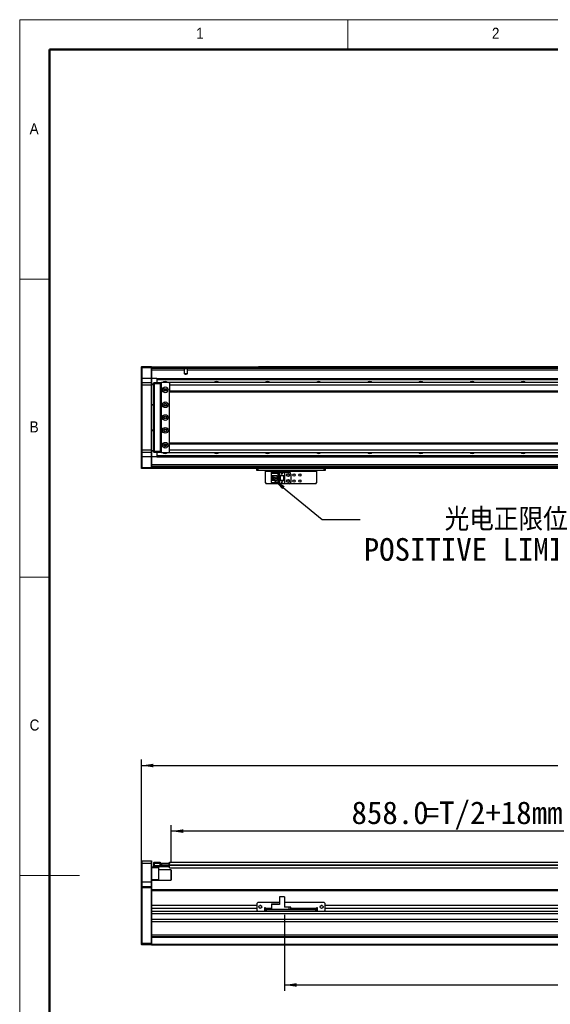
# Model space of a CAD drawing. Header units: millimetres. Extents: x 35 to 2905, y 35 to 2044.
# Tile 2 of 6: x 35 to 658, y 888 to 2044. Entities that reach past the tile are written whole.
import ezdxf

# ---------------------------------------------------------------- set-up
doc = ezdxf.new("R2010")
doc.units = ezdxf.units.MM
doc.header["$LTSCALE"] = 7
doc.layers.add('DIMNS', color=7, linetype='Continuous')
doc.styles.add('SLDTEXTSTYLE1', font='Gothic.ttf', dxfattribs={"width": 0.913})
doc.styles.add('SLDTEXTSTYLE8', font='txt')
doc.styles.add('SLDTEXTSTYLE9', font='txt', dxfattribs={"bigfont": 'bigfont'})
doc.dimstyles.new('SLDDIMSTYLE0', dxfattribs={"dimtxt": 26.6, "dimasz": 14, "dimexe": 0, "dimexo": 0.0625, "dimgap": 6.65, "dimtad": 2, "dimdec": 1, "dimrnd": 1e-09, "dimzin": 4, "dimdsep": 46, "dimtxsty": 'SLDTEXTSTYLE8', "dimsah": 1, "dimcen": 0.09, "dimadec": 0, "dimazin": 1, "dimtfac": 1, "dimtdec": 1, "dimtofl": 0, "dimtmove": 0, "dimatfit": 3, "dimfxl": 0, "dimfrac": 2, "dimtolj": 1, "dimtzin": 12, "dimarcsym": 0})
doc.dimstyles.new('SLDDIMSTYLE3', dxfattribs={"dimtxt": 0.18, "dimasz": 14, "dimexe": 0, "dimexo": 0.0625, "dimgap": 0, "dimtad": 0, "dimtih": 1, "dimtoh": 1, "dimdec": 0, "dimrnd": 1e-09, "dimzin": 0, "dimdsep": 46, "dimtxsty": 'Standard', "dimsah": 1, "dimcen": 0.09, "dimadec": 0, "dimazin": 0, "dimtfac": 14, "dimtdec": 0, "dimtofl": 0, "dimtmove": 0, "dimatfit": 3, "dimfxl": 0, "dimfrac": 2, "dimtolj": 1, "dimtzin": 0, "dimarcsym": 0})

# ---------------------------------------------------------------- blocks, each defined once
blk = doc.blocks.new('_D')
at = {"layer": 'DIMNS'}
for p, q in [((177.9, 1033.9), (177.9, 1175.5)), ((177.9, 1168.5), (2213.9, 1168.5)), ((2213.9, 1033.9), (2213.9, 1175.5))]:
    blk.add_line(p, q, dxfattribs=at)
for points in [[(177.9, 1168.5), (191.9, 1166.4), (191.9, 1170.6)], [(2213.9, 1168.5), (2199.9, 1170.6), (2199.9, 1166.4)]]:
    blk.add_solid(points, dxfattribs=at)
at = {"layer": 'DIMNS', "insert": (1130.5, 1203.5), "char_height": 26.6, "attachment_point": 1, "style": 'SLDTEXTSTYLE8'}
blk.add_mtext('2036.0', dxfattribs=at)
blk = doc.blocks.new('_D_1')
at = {"layer": 'DIMNS'}
for p, q in [((212.9, 1054.6), (212.9, 1098.5)), ((1070.9, 1061.4), (1070.9, 1098.5)), ((1070.9, 1091.5), (212.9, 1091.5))]:
    blk.add_line(p, q, dxfattribs=at)
for points in [[(212.9, 1091.5), (226.9, 1089.4), (226.9, 1093.6)], [(1070.9, 1091.5), (1056.9, 1093.6), (1056.9, 1089.4)]]:
    blk.add_solid(points, dxfattribs=at)
at = {"layer": 'DIMNS', "char_height": 26.6, "attachment_point": 1, "style": 'SLDTEXTSTYLE8'}
for s, insert in [('858.0', (424.4, 1126.4)), ('=T/2+18mm', (509.1, 1126.4))]:
    blk.add_mtext(s, dxfattribs=dict(at, insert=insert))
blk = doc.blocks.new('_D_4')
at = {"layer": 'DIMNS'}
for p, q in [((1185.9, 1000.2), (1185.9, 903.9)), ((345.9, 993.2), (345.9, 903.9)), ((345.9, 910.9), (1185.9, 910.9))]:
    blk.add_line(p, q, dxfattribs=at)
for points in [[(345.9, 910.9), (359.9, 908.8), (359.9, 913)], [(1185.9, 910.9), (1171.9, 913), (1171.9, 908.8)]]:
    blk.add_solid(points, dxfattribs=at)
at = {"layer": 'DIMNS', "insert": (704.2, 945.8), "char_height": 26.6, "attachment_point": 1, "style": 'SLDTEXTSTYLE8'}
blk.add_mtext('840.0', dxfattribs=at)
blk = doc.blocks.new('SW_NOTE_5')
at = {"layer": 'DIMNS', "color": 0, "char_height": 26.6, "attachment_point": 1}
for s, insert, style in [('    光电正限位', (4.3, 13.4), 'SLDTEXTSTYLE9'), ('POSITIVE LIMIT SWITCH', (4.3, -21.8), 'SLDTEXTSTYLE8')]:
    blk.add_mtext(s, dxfattribs=dict(at, insert=insert, style=style))

msp = doc.modelspace()

# ---------------------------------------------------------------- linework, layer by layer
at = {"color": 7, "linetype": 'Continuous', "lineweight": 18}
for p, q in [((2905, 2044), (35, 2044)), ((35, 2044), (35, 35)), ((420, 2009), (420, 2044)), ((70, 2009), (2870, 2009)), ((70, 2009), (70, 70)), ((70, 1739.5), (35, 1739.5)), ((35, 1389.5), (70, 1389.5)), ((35, 1039.5), (105, 1039.5))]:
    msp.add_line(p, q, dxfattribs=at)
at = {"color": 7, "linetype": 'Continuous', "lineweight": 50}
for p, q in [((2870, 2009), (70, 2009)), ((70, 2009), (70, 70))]:
    msp.add_line(p, q, dxfattribs=at)
at = {"color": 7, "linetype": 'Continuous', "lineweight": 25}
for p, q in [((177.85, 1636.68), (178.15, 1636.98)), ((177.85, 1635.48), (177.85, 1636.68)), ((177.85, 1635.48), (178.15, 1635.48)), ((177.85, 1622.98), (177.85, 1635.48)), ((178.15, 1636.98), (178.15, 1635.48)), ((178.15, 1636.98), (189.55, 1636.98)), ((178.15, 1635.48), (178.15, 1622.98)), ((189.55, 1635.48), (178.15, 1635.48)), ((189.55, 1635.48), (189.55, 1636.98)), ((189.55, 1636.98), (189.85, 1636.68)), ((189.55, 1622.98), (189.55, 1635.48)), ((189.55, 1635.48), (189.85, 1635.48)), ((189.85, 1636.68), (189.85, 1635.48)), ((189.85, 1636.48), (1096.85, 1636.48)), ((189.85, 1635.48), (189.85, 1622.98)), ((1096.85, 1634.49), (189.85, 1634.49)), ((228.21, 1632.49), (189.85, 1632.49)), ((228.21, 1628.38), (228.21, 1632.49)), ((231.49, 1632.49), (231.49, 1628.38)), ((315.35, 1636.78), (1096.85, 1636.78)), ((315.35, 1636.78), (315.35, 1636.58)), ((315.35, 1636.58), (1096.85, 1636.58)), ((315.35, 1636.48), (315.35, 1636.58)), ((177.85, 1622.98), (178.15, 1622.98)), ((177.85, 1617.68), (177.85, 1622.98)), ((178.15, 1622.98), (178.15, 1617.98)), ((189.55, 1622.98), (178.15, 1622.98)), ((189.55, 1617.98), (189.55, 1622.98)), ((189.55, 1622.98), (189.85, 1622.98)), ((195.85, 1622.99), (189.85, 1622.99)), ((189.85, 1622.98), (189.85, 1617.68)), ((195.85, 1622.99), (1070.85, 1622.99)), ((195.85, 1622.99), (195.85, 1622.7)), ((195.85, 1622.7), (1070.85, 1622.7)), ((195.85, 1622.7), (195.85, 1621.8)), ((195.85, 1621.8), (1070.85, 1621.8)), ((195.85, 1621.8), (195.85, 1621.5)), ((195.85, 1621.5), (1070.85, 1621.5)), ((195.85, 1621.5), (195.85, 1617.98)), ((231.49, 1628.38), (228.21, 1628.38)), ((178.15, 1617.98), (177.85, 1617.68)), ((177.85, 1614.98), (177.85, 1617.68)), ((177.85, 1538.98), (177.85, 1614.98)), ((178.15, 1614.98), (177.85, 1614.98)), ((178.15, 1617.98), (178.15, 1614.98)), ((178.15, 1617.98), (189.55, 1617.98)), ((178.15, 1614.98), (178.15, 1538.98)), ((189.55, 1614.98), (178.15, 1614.98)), ((189.55, 1614.98), (189.55, 1617.98)), ((189.55, 1617.98), (189.85, 1617.68)), ((189.55, 1538.98), (189.55, 1614.98)), ((189.55, 1614.98), (189.85, 1614.98)), ((189.85, 1617.68), (189.85, 1614.98)), ((189.85, 1616.48), (192.35, 1616.48)), ((192.35, 1615.48), (189.85, 1615.48)), ((189.85, 1614.98), (189.85, 1538.98)), ((192.35, 1617.68), (192.65, 1617.98)), ((192.35, 1616.48), (192.35, 1617.68)), ((192.35, 1537.48), (192.35, 1616.48)), ((192.35, 1616.48), (192.65, 1616.48)), ((192.65, 1617.98), (192.65, 1616.48)), ((192.65, 1617.98), (199.85, 1617.98)), ((192.65, 1616.48), (192.65, 1537.48)), ((199.85, 1616.48), (192.65, 1616.48)), ((199.85, 1617.98), (199.85, 1616.48)), ((199.85, 1617.98), (201.35, 1617.98)), ((201.05, 1617.68), (199.85, 1617.68)), ((199.85, 1616.48), (199.85, 1537.48)), ((200.85, 1615.98), (200.35, 1615.98)), ((200.35, 1615.98), (200.35, 1537.98)), ((201.35, 1617.98), (200.85, 1617.48)), ((200.85, 1617.48), (200.85, 1536.48)), ((210.35, 1617.98), (201.35, 1617.98)), ((207, 1609.98), (204.71, 1609.98)), ((210.85, 1617.48), (210.35, 1617.98)), ((2181.35, 1617.98), (210.85, 1617.98)), ((210.85, 1617.98), (210.85, 1617.48)), ((210.85, 1617.35), (210.85, 1617.48)), ((210.85, 1617.35), (210.85, 1614.98)), ((2181.85, 1614.98), (210.85, 1614.98)), ((210.85, 1614.98), (210.85, 1607.98)), ((2181.85, 1607.98), (210.85, 1607.98)), ((210.85, 1607.98), (210.85, 1606.98)), ((210.85, 1606.98), (2181.85, 1606.98)), ((210.85, 1546.98), (210.85, 1606.98)), ((189.85, 1592.48), (192.35, 1592.48)), ((192.35, 1591.48), (189.85, 1591.48)), ((189.85, 1562.48), (192.35, 1562.48)), ((192.35, 1561.48), (189.85, 1561.48)), ((177.85, 1536.28), (177.85, 1538.98)), ((178.15, 1538.98), (177.85, 1538.98)), ((178.15, 1538.98), (178.15, 1535.98)), ((178.15, 1538.98), (189.55, 1538.98)), ((189.55, 1535.98), (189.55, 1538.98)), ((189.55, 1538.98), (189.85, 1538.98)), ((189.85, 1538.98), (189.85, 1536.28)), ((189.85, 1538.48), (192.35, 1538.48)), ((192.35, 1537.48), (189.85, 1537.48)), ((192.35, 1536.28), (192.35, 1537.48)), ((192.35, 1537.48), (192.65, 1537.48)), ((192.65, 1537.48), (192.65, 1535.98)), ((192.65, 1537.48), (199.85, 1537.48)), ((199.85, 1537.48), (199.85, 1535.98)), ((200.35, 1537.98), (200.85, 1537.98)), ((204.71, 1543.98), (207, 1543.98)), ((2181.85, 1546.98), (210.85, 1546.98)), ((210.85, 1545.98), (210.85, 1546.98)), ((210.85, 1545.98), (2181.85, 1545.98)), ((210.85, 1538.98), (210.85, 1545.98)), ((210.85, 1538.98), (2181.85, 1538.98)), ((210.85, 1536.62), (210.85, 1538.98)), ((178.15, 1535.98), (177.85, 1536.28)), ((177.85, 1530.98), (177.85, 1536.28)), ((178.15, 1530.98), (177.85, 1530.98)), ((177.85, 1518.48), (177.85, 1530.98)), ((189.55, 1535.98), (178.15, 1535.98)), ((178.15, 1535.98), (178.15, 1530.98)), ((189.55, 1530.98), (178.15, 1530.98)), ((178.15, 1530.98), (178.15, 1518.48)), ((189.55, 1535.98), (189.85, 1536.28)), ((189.55, 1530.98), (189.55, 1535.98)), ((189.85, 1530.98), (189.55, 1530.98)), ((189.55, 1518.48), (189.55, 1530.98)), ((189.85, 1536.28), (189.85, 1530.98)), ((189.85, 1530.98), (189.85, 1518.48)), ((195.85, 1530.98), (189.85, 1530.98)), ((192.35, 1536.28), (192.65, 1535.98)), ((199.85, 1535.98), (192.65, 1535.98)), ((195.85, 1535.98), (195.85, 1532.46)), ((195.85, 1532.46), (1070.85, 1532.46)), ((195.85, 1532.46), (195.85, 1532.17)), ((195.85, 1532.17), (1070.85, 1532.17)), ((195.85, 1532.17), (195.85, 1531.27)), ((195.85, 1531.27), (1070.85, 1531.27)), ((195.85, 1531.27), (195.85, 1530.98)), ((195.85, 1530.98), (1070.85, 1530.98)), ((199.85, 1536.28), (201.05, 1536.28)), ((201.35, 1535.98), (199.85, 1535.98)), ((200.85, 1536.48), (201.35, 1535.98)), ((201.35, 1535.98), (210.35, 1535.98)), ((210.35, 1535.98), (210.85, 1536.48)), ((210.85, 1536.48), (210.85, 1536.62)), ((210.85, 1535.98), (210.85, 1536.48)), ((210.85, 1535.98), (2181.35, 1535.98)), ((178.15, 1518.48), (177.85, 1518.48)), ((177.85, 1517.28), (177.85, 1518.48)), ((178.15, 1516.98), (177.85, 1517.28)), ((178.15, 1518.48), (178.15, 1516.98)), ((178.15, 1518.48), (189.55, 1518.48)), ((189.55, 1516.98), (178.15, 1516.98)), ((189.55, 1516.98), (189.55, 1518.48)), ((189.85, 1518.48), (189.55, 1518.48)), ((189.85, 1517.28), (189.55, 1516.98)), ((1185.85, 1519.48), (189.85, 1519.48)), ((189.85, 1518.48), (189.85, 1517.28)), ((189.85, 1517.28), (189.85, 1516.98)), ((1185.85, 1516.98), (189.85, 1516.98)), ((313.35, 1514.98), (313.35, 1516.98)), ((314.35, 1514.98), (313.35, 1514.98)), ((314.35, 1516.98), (314.35, 1514.98)), ((392.35, 1514.98), (314.35, 1514.98)), ((323.35, 1514.98), (323.35, 1513.98)), ((383.35, 1513.98), (383.35, 1514.98)), ((392.35, 1514.98), (392.35, 1516.98)), ((393.35, 1514.98), (392.35, 1514.98)), ((393.35, 1516.98), (393.35, 1514.98)), ((323.35, 1513.98), (383.35, 1513.98)), ((323.35, 1500.18), (323.35, 1513.98)), ((330.65, 1511.88), (330.65, 1512.68)), ((330.65, 1512.68), (339.85, 1512.68)), ((338.95, 1511.88), (330.65, 1511.88)), ((330.65, 1511.88), (330.65, 1511.38)), ((338.45, 1511.38), (330.65, 1511.38)), ((330.65, 1508.78), (330.65, 1511.38)), ((330.65, 1508.78), (336.85, 1508.78)), ((330.65, 1503.18), (330.65, 1508.78)), ((336.85, 1503.18), (330.65, 1503.18)), ((330.65, 1500.58), (330.65, 1503.18)), ((331.95, 1503.18), (331.95, 1508.78)), ((332.45, 1508.43), (332.45, 1508.78)), ((336.85, 1508.43), (332.45, 1508.43)), ((332.45, 1503.53), (332.45, 1508.43)), ((332.45, 1503.18), (332.45, 1503.53)), ((332.45, 1503.53), (336.85, 1503.53)), ((335.25, 1506.78), (333.41, 1506.78)), ((333.41, 1506.78), (333.41, 1505.18)), ((333.41, 1505.18), (335.25, 1505.18)), ((335.25, 1506.78), (335.25, 1505.18)), ((336.85, 1508.78), (336.85, 1503.18)), ((338.45, 1511.38), (338.95, 1511.88)), ((338.45, 1500.58), (338.45, 1511.38)), ((338.95, 1500.08), (338.95, 1511.88)), ((339.85, 1512.68), (345.85, 1512.68)), ((339.85, 1512.68), (339.85, 1508.98)), ((339.85, 1508.98), (345.85, 1508.98)), ((339.85, 1508.98), (339.85, 1502.98)), ((339.85, 1502.98), (339.85, 1499.28)), ((345.85, 1502.98), (339.85, 1502.98)), ((340.35, 1508.98), (340.35, 1502.98)), ((340.65, 1508.98), (340.65, 1502.98)), ((342.25, 1511.18), (342.45, 1511.18)), ((342.85, 1509.98), (342.25, 1511.18)), ((342.45, 1511.58), (343.25, 1511.58)), ((342.45, 1511.18), (342.45, 1511.58)), ((343.45, 1511.18), (342.85, 1509.98)), ((343.25, 1511.58), (343.25, 1511.18)), ((343.25, 1511.18), (343.45, 1511.18)), ((345.05, 1502.98), (345.05, 1508.98)), ((345.35, 1502.98), (345.35, 1508.98)), ((345.85, 1512.68), (345.85, 1508.98)), ((345.85, 1512.68), (351.35, 1512.68)), ((345.85, 1508.98), (345.85, 1502.98)), ((345.85, 1502.98), (345.85, 1499.28)), ((353.35, 1510.68), (353.35, 1501.28)), ((383.35, 1513.98), (383.35, 1500.18)), ((323.35, 1500.18), (324.35, 1499.18)), ((382.35, 1499.18), (324.35, 1499.18)), ((330.65, 1500.58), (338.45, 1500.58)), ((330.65, 1500.58), (330.65, 1500.08)), ((330.65, 1500.08), (338.95, 1500.08)), ((330.65, 1499.28), (330.65, 1500.08)), ((339.85, 1499.28), (330.65, 1499.28)), ((338.95, 1500.08), (338.45, 1500.58)), ((345.85, 1499.28), (339.85, 1499.28)), ((342.25, 1501.58), (342.45, 1501.58)), ((342.85, 1500.38), (342.25, 1501.58)), ((342.45, 1501.98), (343.25, 1501.98)), ((342.45, 1501.58), (342.45, 1501.98)), ((343.45, 1501.58), (342.85, 1500.38)), ((343.25, 1501.98), (343.25, 1501.58)), ((343.25, 1501.58), (343.45, 1501.58)), ((351.35, 1499.28), (345.85, 1499.28)), ((382.35, 1499.18), (383.35, 1500.18)), ((178.15, 1056.55), (177.85, 1056.25)), ((177.85, 1053.55), (177.85, 1056.25)), ((178.15, 1053.55), (177.85, 1053.55)), ((177.85, 1031.55), (177.85, 1053.55)), ((178.15, 1056.55), (178.15, 1053.55)), ((178.15, 1056.55), (189.55, 1056.55)), ((178.15, 1053.55), (178.15, 1031.55)), ((189.55, 1053.55), (178.15, 1053.55)), ((189.55, 1053.55), (189.55, 1056.55)), ((189.55, 1056.55), (189.85, 1056.25)), ((189.55, 1031.55), (189.55, 1053.55)), ((189.55, 1053.55), (189.85, 1053.55)), ((189.85, 1056.25), (189.85, 1053.55)), ((189.85, 1053.55), (189.85, 1031.55)), ((192.35, 1054.75), (192.65, 1055.05)), ((192.35, 1053.55), (192.35, 1054.75)), ((192.35, 1051.05), (192.35, 1053.55)), ((192.35, 1053.55), (192.65, 1053.55)), ((192.65, 1055.05), (192.65, 1053.55)), ((192.65, 1055.05), (199.85, 1055.05)), ((192.65, 1053.55), (192.65, 1051.05)), ((199.85, 1053.55), (192.65, 1053.55)), ((199.85, 1055.05), (199.85, 1053.55)), ((199.85, 1051.25), (199.85, 1053.55)), ((200.85, 1051.75), (200.85, 1053.75)), ((200.85, 1053.75), (201.35, 1053.75)), ((201.35, 1053.75), (201.35, 1051.75)), ((201.35, 1053.75), (210.35, 1053.75)), ((210.35, 1051.75), (210.35, 1053.75)), ((210.35, 1053.75), (210.85, 1053.75)), ((210.85, 1054.9), (2181.85, 1054.9)), ((210.85, 1053.75), (210.85, 1054.9)), ((210.85, 1053.75), (210.85, 1053.56)), ((210.85, 1051.9), (210.85, 1053.56)), ((210.85, 1051.4), (210.85, 1051.9)), ((189.85, 1049.55), (192.65, 1049.55)), ((197.85, 1048.55), (189.85, 1048.55)), ((192.35, 1049.85), (192.35, 1051.05)), ((192.65, 1051.05), (192.35, 1051.05)), ((192.65, 1049.55), (192.35, 1049.85)), ((192.65, 1051.05), (192.65, 1049.55)), ((192.65, 1051.05), (210.05, 1051.05)), ((210.05, 1049.55), (192.65, 1049.55)), ((197.85, 1049.55), (197.85, 1048.55)), ((197.85, 1048.55), (197.85, 1034.55)), ((212.55, 1046.05), (197.85, 1046.05)), ((199.85, 1051.55), (210.05, 1051.55)), ((210.05, 1051.25), (199.85, 1051.25)), ((200.35, 1051.55), (200.35, 1051.75)), ((200.35, 1051.75), (200.85, 1051.75)), ((201.35, 1051.75), (200.85, 1051.75)), ((201.35, 1051.75), (210.35, 1051.75)), ((210.05, 1051.55), (210.05, 1051.25)), ((210.05, 1051.55), (210.35, 1051.25)), ((210.05, 1051.55), (210.85, 1051.55)), ((210.05, 1051.05), (210.05, 1051.25)), ((210.05, 1051.25), (210.35, 1051.25)), ((210.05, 1049.55), (210.05, 1051.05)), ((210.05, 1051.05), (210.35, 1051.05)), ((210.05, 1049.55), (210.35, 1049.85)), ((210.85, 1051.75), (210.35, 1051.75)), ((210.35, 1051.25), (210.35, 1051.05)), ((210.35, 1051.05), (210.35, 1049.85)), ((210.85, 1048.4), (210.85, 1051.4)), ((210.85, 1048.4), (1070.85, 1048.4)), ((212.85, 1045.75), (212.55, 1046.05)), ((212.55, 1034.44), (212.55, 1046.05)), ((212.85, 1045.75), (212.85, 1034.72)), ((178.15, 1031.55), (177.85, 1031.55)), ((177.85, 1026.25), (177.85, 1031.55)), ((178.15, 1031.55), (178.15, 1026.55)), ((189.55, 1031.55), (178.15, 1031.55)), ((189.55, 1026.55), (189.55, 1031.55)), ((189.85, 1031.55), (189.55, 1031.55)), ((189.85, 1034.55), (197.85, 1034.55)), ((197.85, 1033.55), (189.85, 1033.55)), ((189.85, 1031.55), (189.85, 1026.25)), ((197.85, 1034.55), (197.85, 1033.55)), ((197.85, 1034.05), (212.55, 1034.05)), ((212.55, 1034.05), (212.55, 1034.44)), ((212.55, 1034.05), (212.85, 1034.35)), ((212.85, 1034.72), (212.85, 1034.35)), ((178.15, 1026.55), (177.85, 1026.25)), ((177.85, 1025.05), (177.85, 1026.25)), ((177.85, 960.17), (177.85, 1025.05)), ((178.15, 1025.05), (177.85, 1025.05)), ((178.15, 1026.55), (178.15, 1025.05)), ((178.15, 1026.55), (189.55, 1026.55)), ((178.15, 1025.05), (178.15, 960.05)), ((189.55, 1025.05), (178.15, 1025.05)), ((189.55, 1025.05), (189.55, 1026.55)), ((189.85, 1026.25), (189.55, 1026.55)), ((189.55, 960.05), (189.55, 1025.05)), ((189.85, 1025.05), (189.55, 1025.05)), ((189.85, 1026.25), (189.85, 1025.05)), ((189.85, 1025.05), (189.85, 1022.26)), ((1185.85, 1022.55), (189.85, 1022.55)), ((189.85, 1022.26), (189.85, 1021.55)), ((189.85, 1021.55), (189.85, 1004.1)), ((314.35, 1007.55), (313.35, 1006.55)), ((313.35, 1006.55), (313.35, 998.55)), ((339.85, 1007.55), (314.35, 1007.55)), ((330.65, 1006.05), (338.45, 1006.05)), ((330.65, 1006.05), (330.65, 1005.55)), ((330.65, 1005.55), (330.65, 999.55)), ((339.85, 1005.55), (330.65, 1005.55)), ((338.95, 1005.55), (338.45, 1006.05)), ((339.85, 1014.45), (339.85, 1005.55)), ((345.85, 1014.45), (339.85, 1014.45)), ((345.85, 1014.45), (345.85, 1002.05)), ((392.35, 1007.55), (345.85, 1007.55)), ((393.35, 1006.55), (392.35, 1007.55)), ((393.35, 998.55), (393.35, 1006.55)), ((189.85, 1004.1), (189.85, 1000.7)), ((313.35, 1004.1), (189.85, 1004.1)), ((313.35, 1000.7), (189.85, 1000.7)), ((189.85, 1000.7), (189.85, 997.18)), ((2201.85, 997.18), (189.85, 997.18)), ((189.85, 997.18), (189.85, 995.87)), ((189.85, 995.87), (189.85, 960.17)), ((2201.85, 994.58), (189.85, 994.58)), ((313.35, 998.55), (314.35, 997.55)), ((314.35, 997.55), (322.35, 997.55)), ((318.06, 1004.1), (316.65, 1004.1)), ((323.35, 1001.55), (322.35, 1001.55)), ((322.35, 1001.55), (322.35, 997.55)), ((323.35, 1000.7), (322.35, 1000.7)), ((323.35, 1000.55), (323.35, 1001.55)), ((323.35, 1000.55), (323.35, 999.55)), ((323.35, 997.55), (323.35, 999.55)), ((323.35, 999.55), (324.35, 999.55)), ((324.35, 997.55), (323.35, 997.55)), ((324.35, 999.55), (324.35, 997.55)), ((382.35, 999.55), (324.35, 999.55)), ((382.35, 997.55), (324.35, 997.55)), ((351.35, 1002.05), (345.85, 1002.05)), ((351.35, 999.55), (351.35, 1002.05)), ((353.35, 1002.05), (351.35, 1002.05)), ((353.35, 999.55), (353.35, 1002.05)), ((382.35, 997.55), (382.35, 999.55)), ((382.35, 999.55), (383.35, 999.55)), ((383.35, 997.55), (382.35, 997.55)), ((384.35, 1001.55), (383.35, 1001.55)), ((383.35, 1001.55), (383.35, 1000.55)), ((384.35, 1000.7), (383.35, 1000.7)), ((383.35, 999.55), (383.35, 1000.55)), ((383.35, 999.55), (383.35, 997.55)), ((384.35, 997.55), (384.35, 1001.55)), ((384.35, 997.55), (392.35, 997.55)), ((390.06, 1004.1), (388.65, 1004.1)), ((392.35, 997.55), (393.35, 998.55)), ((1998.35, 1004.1), (393.35, 1004.1)), ((1998.35, 1000.7), (393.35, 1000.7)), ((2201.85, 987.65), (189.85, 987.65)), ((2201.85, 985.05), (189.85, 985.05)), ((177.85, 958.35), (177.85, 960.17)), ((177.85, 960.17), (178.15, 960.05)), ((178.15, 960.05), (178.15, 958.05)), ((178.15, 960.05), (189.55, 960.05)), ((189.85, 960.17), (189.55, 960.05)), ((189.55, 958.05), (189.55, 960.05)), ((2201.85, 969.55), (189.85, 969.55)), ((2201.85, 967.55), (189.85, 967.55)), ((2201.85, 966.55), (189.85, 966.55)), ((189.85, 960.17), (189.85, 959.97)), ((189.85, 959.97), (189.85, 958.55)), ((177.85, 958.35), (178.15, 958.05)), ((189.55, 958.05), (178.15, 958.05)), ((189.85, 958.35), (189.55, 958.05)), ((2201.85, 958.55), (189.85, 958.55)), ((189.85, 958.55), (189.85, 957.55)), ((2201.85, 957.55), (189.85, 957.55))]:
    msp.add_line(p, q, dxfattribs=at)
at = {"color": 8, "linetype": 'Continuous', "lineweight": 25}
for p, q in [((1096.85, 1635.98), (189.85, 1635.98)), ((1070.85, 1632.49), (231.49, 1632.49)), ((1070.85, 1521.48), (189.85, 1521.48)), ((1185.85, 1517.98), (189.85, 1517.98)), ((210.85, 1051.9), (1070.85, 1051.9)), ((210.85, 1051.4), (1070.85, 1051.4)), ((1185.85, 1021.55), (189.85, 1021.55)), ((330.65, 1000.55), (323.35, 1000.55)), ((383.35, 1000.55), (353.35, 1000.55))]:
    msp.add_line(p, q, dxfattribs=at)
at = {"color": 7, "linetype": 'Continuous', "lineweight": 25}
for centre, radius in [((205.85, 1609.48), 3.36), ((205.85, 1609.48), 1.7), ((205.85, 1609.48), 1.25), ((205.85, 1591.98), 3.36), ((205.85, 1591.98), 1.7), ((205.85, 1591.98), 1.25), ((205.85, 1576.98), 3.36), ((205.85, 1576.98), 1.7), ((205.85, 1576.98), 1.25), ((205.85, 1561.98), 3.36), ((205.85, 1561.98), 1.7), ((205.85, 1561.98), 1.25), ((205.85, 1544.48), 3.36), ((205.85, 1544.48), 1.7), ((205.85, 1544.48), 1.25), ((349.85, 1509.48), 1.75), ((349.85, 1502.48), 1.75), ((349.85, 1509.48), 1.25), ((349.85, 1502.48), 1.25), ((356.85, 1509.48), 1.25), ((356.85, 1502.48), 1.25), ((363.85, 1509.48), 1.25), ((363.85, 1502.48), 1.25), ((317.35, 1002.55), 1.7), ((389.35, 1002.55), 1.7)]:
    msp.add_circle(centre, radius, dxfattribs=at)
for centre, radius, start, end in [((205.85, 1615.49), 3.75, 41.71073, 138.28927), ((265.85, 1615.49), 3.75, 41.71072, 138.28928), ((325.85, 1615.49), 3.75, 41.71072, 138.28928), ((385.85, 1615.49), 3.75, 41.71072, 138.28928), ((445.85, 1615.49), 3.75, 41.71072, 138.28928), ((505.85, 1615.49), 3.75, 41.71072, 138.28928), ((565.85, 1615.49), 3.75, 41.71072, 138.28928), ((625.85, 1615.49), 3.75, 41.71072, 138.28928), ((205.85, 1538.48), 3.75, 221.71073, 318.28927), ((265.85, 1538.48), 3.75, 221.71072, 318.28928), ((325.85, 1538.48), 3.75, 221.71072, 318.28928), ((385.85, 1538.48), 3.75, 221.71072, 318.28928), ((445.85, 1538.48), 3.75, 221.71072, 318.28928), ((505.85, 1538.48), 3.75, 221.71072, 318.28928), ((565.85, 1538.48), 3.75, 221.71072, 318.28928), ((625.85, 1538.48), 3.75, 221.71072, 318.28928), ((351.35, 1510.68), 2, 0, 90), ((351.35, 1501.28), 2, 270, 0)]:
    msp.add_arc(centre, radius, start, end, dxfattribs=at)
for points, knots in [([(228.21, 1632.49), (228.21, 1632.71), (228.2, 1633.16), (228.2, 1633.72), (228.29, 1634.12), (228.51, 1634.34), (228.86, 1634.45), (229.3, 1634.48), (229.82, 1634.49), (230.37, 1634.48), (230.86, 1634.45), (231.22, 1634.32), (231.42, 1634.09), (231.5, 1633.74), (231.51, 1633.27), (231.49, 1632.83), (231.49, 1632.56), (231.49, 1632.49)], [0, 0, 0, 0, 0.08602491, 0.17210998, 0.23889355, 0.30598963, 0.36607599, 0.42789631, 0.49544747, 0.56597802, 0.63667994, 0.70463445, 0.76621019, 0.82643658, 0.8944772, 0.97482751, 1, 1, 1, 1]), ([(231.49, 1628.38), (231.15, 1628.19), (230.65, 1627.9), (230.12, 1627.56), (229.85, 1627.5), (229.68, 1627.54), (229.45, 1627.66), (229.04, 1627.9), (228.61, 1628.15), (228.3, 1628.33), (228.21, 1628.38)], [0, 0, 0, 0, 0.3195684, 0.4642538, 0.5013586, 0.5381706, 0.598679, 0.7095087, 0.9212198, 1, 1, 1, 1])]:
    msp.add_open_spline(points, degree=3, knots=knots, dxfattribs=at)

# ---------------------------------------------------------------- block references
at = {"layer": 'DIMNS'}
msp.add_blockref('SW_NOTE_5', (434.45, 1457.24), dxfattribs=at)

# ---------------------------------------------------------------- texts
at = {"color": 7, "linetype": 'Continuous', "lineweight": 0, "char_height": 12.96, "attachment_point": 1, "style": 'SLDTEXTSTYLE1'}
for s, insert in [('1', (242.08, 2034.52)), ('2', (589.17, 2034.52)), ('A', (46.67, 1922.52)), ('B', (46.67, 1572.52)), ('C', (46.67, 1222.52))]:
    msp.add_mtext(s, dxfattribs=dict(at, insert=insert))

# ---------------------------------------------------------------- dimensions: what is measured, and where the dimension line sits
at = {"layer": 'DIMNS'}
for base, p1, p2, picture, middle in [((2213.85, 1168.55), (177.85, 1025.05), (2213.85, 1025.05), '_D', (1182.53, 1168.55)), ((1185.85, 910.87), (345.85, 1002.05), (1185.85, 1009.05), '_D_4', (746.61, 910.87))]:
    dim = msp.add_linear_dim(base=base, p1=p1, p2=p2, dimstyle='SLDDIMSTYLE0', dxfattribs=at)
    dim.commit()
    dim.dimension.update_dxf_attribs({"geometry": picture, "text_midpoint": middle, "dimtype": 160})
dim = msp.add_linear_dim(base=(212.85, 1091.52), p1=(1070.85, 1052.55), p2=(212.85, 1045.75), text='<>=T/2+18mm', dimstyle='SLDDIMSTYLE0', dxfattribs=at)
dim.commit()
dim.dimension.update_dxf_attribs({"geometry": '_D_1', "text_midpoint": (566.94, 1091.52), "dimtype": 160})

# ---------------------------------------------------------------- leaders
msp.add_leader([(333.71, 1503.53), (390, 1457.24), (434.45, 1457.24)], dimstyle='SLDDIMSTYLE3', dxfattribs=at)

doc.saveas('drawing.dxf')
